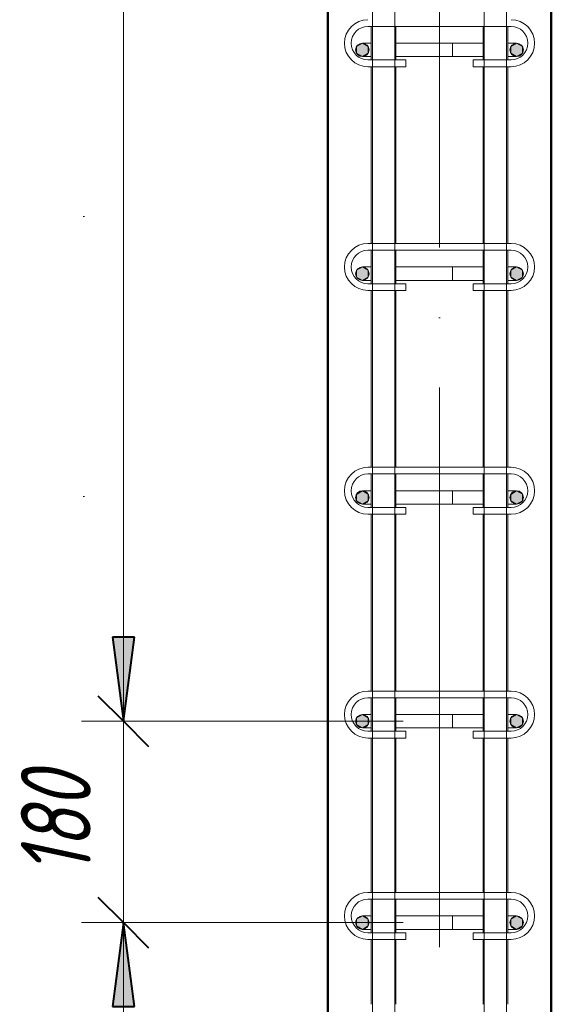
# Model space of a CAD drawing. Header units: millimetres. Extents: x -2150 to 10247, y -118926 to 7424.
# Tile 10 of 30: x 2749 to 3224, y 717 to 1597. Entities that reach past the tile are written whole.
import ezdxf

# ---------------------------------------------------------------- set-up
doc = ezdxf.new("R2010")
doc.units = ezdxf.units.MM
for name, pattern in [('ADSK_Линия разреза', [500, 0, -250, 0, -250]), ('ADSK_Линия сетки', [625, 500, -62.5, 0, -62.5]), ('ADSK_Пунктирная_п5', [125, 0, -125])]:
    doc.linetypes.add(name, pattern=pattern)
for name, color, linetype, lineweight in [('A-____-____-DIMS', 211, 'Continuous', 9), ('A-____-____-DIMS-25', 211, 'Continuous', 9), ('G-____-____-SYMB', 111, 'ADSK_Пунктирная_п5', 20), ('S-COLS-____-MCUT', 52, 'Continuous', 50), ('S-GRID-____-OTLN', 1, 'Continuous', 9), ('S-RBAR-____-MCUT', 171, 'Continuous', 20), ('S-RBAR-____-OTLN', 171, 'Continuous', 100)]:
    doc.layers.add(name, color=color, linetype=linetype, lineweight=lineweight)
doc.styles.add('GOST Common_I_2', font='GOST_Common Italic.ttf', dxfattribs={"width": 0.8, "height": 62.5})
doc.dimstyles.new('ADSK_Для_арматуры_Основной_2_5_мм_шаг_кол-во_Стрелки_точный', dxfattribs={"dimscale": 304.8, "dimtxt": 0.206224, "dimasz": 0, "dimexe": 0.123031, "dimexo": 0.000403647, "dimgap": 0.032808, "dimtad": 1, "dimdec": 0, "dimlfac": 304.8, "dimdsep": 46, "dimtxsty": 'GOST Common_I_2', "dimblk2": 'NONE', "dimsah": 1, "dimcen": 0.09, "dimdle": 0.123031, "dimazin": 0, "dimtfac": 1, "dimtdec": 4, "dimtix": 1, "dimtmove": 0, "dimatfit": 3, "dimfxl": 1, "dimtvp": 1, "dimtfill": 1, "dimtolj": 1, "dimtzin": 0, "dimarcsym": 2})
doc.dimstyles.new('ADSK_Для_арматуры_Основной_2_5_мм_шаг_кол-во_Стрелки_точный_1', dxfattribs={"dimscale": 304.8, "dimtxt": 0.206224, "dimasz": 0.246063, "dimexe": 0.123031, "dimexo": 0.000403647, "dimgap": 0.032808, "dimtad": 1, "dimdec": 0, "dimlfac": 304.8, "dimdsep": 46, "dimtxsty": 'GOST Common_I_2', "dimsah": 1, "dimcen": 0.09, "dimdle": 0.123031, "dimazin": 0, "dimtfac": 1, "dimtdec": 4, "dimtix": 1, "dimtmove": 0, "dimatfit": 3, "dimfxl": 1, "dimtvp": 1, "dimtfill": 1, "dimtolj": 1, "dimtzin": 0, "dimarcsym": 2})
doc.dimstyles.new('ADSK_Округление_5мм__Узкий__1', dxfattribs={"dimscale": 304.8, "dimtxt": 0.206224, "dimasz": 0.147638, "dimexe": 0.123031, "dimexo": 0.000269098, "dimgap": 0.032808, "dimtad": 1, "dimdec": 0, "dimlfac": 304.8, "dimrnd": 5, "dimdsep": 46, "dimtxsty": 'GOST Common_I_2', "dimblk1": 'OBLIQUE', "dimblk2": 'OBLIQUE', "dimsah": 1, "dimcen": 0.09, "dimdle": 0.123031, "dimazin": 0, "dimtfac": 1, "dimtdec": 4, "dimtix": 1, "dimtmove": 0, "dimatfit": 3, "dimfxl": 1, "dimtvp": 1, "dimtfill": 1, "dimtolj": 1, "dimtzin": 0, "dimlwd": 20, "dimlwe": 20, "dimarcsym": 2})

# ---------------------------------------------------------------- blocks, each defined once
blk = doc.blocks.new('DIMBLOCK23-КЖ1_ПЭ_ВЭ1_Армирование_Пилоны_Пм-1_5_2-2')
at = {"layer": 'A-____-____-DIMS-25', "lineweight": 40}
for points in [[(2841.51, 790), (2831.64, 715), (2851.38, 715)], [(2841.51, -110), (2851.38, -35), (2831.64, -35)]]:
    blk.add_hatch(color=256, dxfattribs=at).paths.add_polyline_path(points)
at = {"layer": 'A-____-____-DIMS-25'}
for p, q in [((2841.51, 827.5), (2841.51, -147.5)), ((2841.51, 790), (2804.01, 790)), ((2841.51, 790), (3011.69, 790)), ((2841.51, -110), (2804.01, -110)), ((2841.51, -110), (3011.69, -110))]:
    blk.add_line(p, q, dxfattribs=at)
at = {"layer": 'A-____-____-DIMS-25', "lineweight": 40}
for p, q in [((2841.51, 790), (2831.64, 715)), ((2851.38, 715), (2841.51, 790)), ((2831.64, 715), (2851.38, 715)), ((2851.38, -35), (2831.64, -35)), ((2831.64, -35), (2841.51, -110)), ((2841.51, -110), (2851.38, -35))]:
    blk.add_line(p, q, dxfattribs=at)
at = {"layer": 'A-____-____-DIMS-25', "color": 0, "insert": (2749.83, 186.59), "char_height": 62.5, "width": 368.194, "attachment_point": 1, "rotation": 90, "line_spacing_factor": 1.022761, "style": 'GOST Common_I_2', "bg_fill": 3, "box_fill_scale": 1.25, "bg_fill_color": 256, "bg_fill_true_color": 13158600, "bg_fill_transparency": 0}
blk.add_mtext('100x9=900', dxfattribs=at)
blk = doc.blocks.new('_None')
blk = doc.blocks.new('DIMBLOCK24-КЖ1_ПЭ_ВЭ1_Армирование_Пилоны_Пм-1_5_2-2')
at = {"layer": 'A-____-____-DIMS-25', "lineweight": 40}
for points in [[(2841.51, 2770), (2831.64, 2695), (2851.38, 2695)], [(2841.51, 970), (2851.38, 1045), (2831.64, 1045)]]:
    blk.add_hatch(color=256, dxfattribs=at).paths.add_polyline_path(points)
at = {"layer": 'A-____-____-DIMS-25'}
for p, q in [((2841.51, 2807.5), (2841.51, 932.5)), ((2841.51, 2770), (2804.01, 2770)), ((2841.51, 2770), (3011.69, 2770)), ((2841.51, 970), (2804.01, 970)), ((2841.51, 970), (3011.69, 970))]:
    blk.add_line(p, q, dxfattribs=at)
at = {"layer": 'A-____-____-DIMS-25', "lineweight": 40}
for p, q in [((2841.51, 2770), (2831.64, 2695)), ((2851.38, 2695), (2841.51, 2770)), ((2831.64, 2695), (2851.38, 2695)), ((2851.38, 1045), (2831.64, 1045)), ((2831.64, 1045), (2841.51, 970)), ((2841.51, 970), (2851.38, 1045))]:
    blk.add_line(p, q, dxfattribs=at)
at = {"layer": 'A-____-____-DIMS-25', "color": 0, "insert": (2749.83, 1699.01), "char_height": 62.5, "width": 410.3829, "attachment_point": 1, "rotation": 90, "line_spacing_factor": 1.022761, "style": 'GOST Common_I_2', "bg_fill": 3, "box_fill_scale": 1.25, "bg_fill_color": 256, "bg_fill_true_color": 13158600, "bg_fill_transparency": 0}
blk.add_mtext('200x9=1800', dxfattribs=at)
blk = doc.blocks.new('DIMBLOCK30-КЖ1_ПЭ_ВЭ1_Армирование_Пилоны_Пм-1_5_2-2')
at = {"layer": 'A-____-____-DIMS-25', "lineweight": 20}
for p, q in [((2841.51, 1007.5), (2841.51, 752.5)), ((2841.51, 970), (2804.01, 970)), ((2841.51, 970), (3091.64, 970)), ((2841.51, 790), (2804.01, 790)), ((2841.51, 790), (3091.64, 790))]:
    blk.add_line(p, q, dxfattribs=at)
at = {"layer": 'A-____-____-DIMS-25', "lineweight": 40}
for p, q in [((2841.51, 970), (2819.01, 992.5)), ((2841.51, 970), (2864.01, 947.5)), ((2841.51, 790), (2819.01, 812.5)), ((2841.51, 790), (2864.01, 767.5))]:
    blk.add_line(p, q, dxfattribs=at)
at = {"layer": 'A-____-____-DIMS-25', "color": 0, "lineweight": 20, "insert": (2749.83, 832.06), "char_height": 62.5, "width": 115.0606, "attachment_point": 1, "rotation": 90, "line_spacing_factor": 1.022761, "style": 'GOST Common_I_2', "bg_fill": 3, "box_fill_scale": 1.25, "bg_fill_color": 256, "bg_fill_true_color": 13158600, "bg_fill_transparency": 0}
blk.add_mtext('180', dxfattribs=at)
blk = doc.blocks.new('_Oblique')
at = {"color": 0, "linetype": 'ByBlock', "lineweight": -2}
blk.add_line((-0.5, -0.5), (0.5, 0.5), dxfattribs=at)

msp = doc.modelspace()

# ---------------------------------------------------------------- hatches: boundary and pattern name
at = {"layer": 'S-RBAR-____-MCUT'}
h = msp.add_hatch(color=256, dxfattribs=at)
edge = h.paths.add_edge_path()
edge.add_arc((3055.1862, 1570), 6, 0, 360)
for points in [[(3055.1862, 1564), (3060.3824, 1567), (3060.3824, 1573), (3055.1862, 1576), (3049.9901, 1573), (3049.9901, 1567)], [(3193.1862, 1564), (3198.3824, 1567), (3198.3824, 1573), (3193.1862, 1576), (3187.9901, 1573), (3187.9901, 1567)], [(3055.1862, 1364), (3060.3824, 1367), (3060.3824, 1373), (3055.1862, 1376), (3049.9901, 1373), (3049.9901, 1367)], [(3193.1862, 1364), (3198.3824, 1367), (3198.3824, 1373), (3193.1862, 1376), (3187.9901, 1373), (3187.9901, 1367)], [(3055.1862, 1164), (3060.3824, 1167), (3060.3824, 1173), (3055.1862, 1176), (3049.9901, 1172.7689), (3049.9901, 1167)], [(3193.1862, 1164), (3198.3824, 1167), (3198.3824, 1173), (3193.1862, 1176), (3187.9901, 1172.7689), (3187.9901, 1167)], [(3055.1862, 964), (3060.3824, 967), (3060.3824, 973), (3055.1862, 976), (3049.9901, 973), (3049.9901, 967)], [(3193.1862, 964), (3198.3824, 967), (3198.3824, 973), (3193.1862, 976), (3187.9901, 973), (3187.9901, 967)], [(3055.1862, 784), (3060.3824, 787), (3060.3824, 793), (3055.1862, 796), (3049.9901, 793), (3049.9901, 787)], [(3193.1862, 784), (3198.3824, 787), (3198.3824, 793), (3193.1862, 796), (3187.9901, 793), (3187.9901, 787)]]:
    msp.add_hatch(color=256, dxfattribs=at).paths.add_polyline_path(points)
h = msp.add_hatch(color=256, dxfattribs=at)
edge = h.paths.add_edge_path()
edge.add_arc((3193.1862, 1570), 6, 0, 360)
h = msp.add_hatch(color=256, dxfattribs=at)
edge = h.paths.add_edge_path()
edge.add_arc((3055.1862, 1370), 6, 0, 360)
h = msp.add_hatch(color=256, dxfattribs=at)
edge = h.paths.add_edge_path()
edge.add_arc((3193.1862, 1370), 6, 0, 360)
h = msp.add_hatch(color=256, dxfattribs=at)
edge = h.paths.add_edge_path()
edge.add_arc((3055.1862, 1170), 6, 0, 360)
h = msp.add_hatch(color=256, dxfattribs=at)
edge = h.paths.add_edge_path()
edge.add_arc((3193.1862, 1170), 6, 0, 360)
h = msp.add_hatch(color=256, dxfattribs=at)
edge = h.paths.add_edge_path()
edge.add_arc((3055.1862, 970), 6, 0, 360)
h = msp.add_hatch(color=256, dxfattribs=at)
edge = h.paths.add_edge_path()
edge.add_arc((3193.1862, 970), 6, 0, 360)
h = msp.add_hatch(color=256, dxfattribs=at)
edge = h.paths.add_edge_path()
edge.add_arc((3055.1862, 790), 6, 0, 360)
h = msp.add_hatch(color=256, dxfattribs=at)
edge = h.paths.add_edge_path()
edge.add_arc((3193.1862, 790), 6, 0, 360)

# ---------------------------------------------------------------- linework, layer by layer
at = {"layer": 'G-____-____-SYMB', "linetype": 'ADSK_Линия разреза'}
msp.add_line((2806.1174, 6673.1402), (2806.1174, -642.0148), dxfattribs=at)
at = {"layer": 'S-COLS-____-MCUT'}
for p, q in [((3024.205, 3900), (3024.205, -160)), ((3224.205, -160), (3224.205, 3900))]:
    msp.add_line(p, q, dxfattribs=at)
at = {"layer": 'S-GRID-____-OTLN', "linetype": 'ADSK_Линия сетки'}
msp.add_line((3124.205, -1107.1173), (3124.205, 6440), dxfattribs=at)
at = {"layer": 'S-RBAR-____-MCUT'}
for p, q in [((3055.1862, 1576), (3049.9901, 1573)), ((3060.3824, 1573), (3055.1862, 1576)), ((3193.1862, 1576), (3187.9901, 1573)), ((3198.3824, 1573), (3193.1862, 1576)), ((3049.9901, 1573), (3049.9901, 1567)), ((3049.9901, 1567), (3055.1862, 1564)), ((3055.1862, 1564), (3060.3824, 1567)), ((3060.3824, 1567), (3060.3824, 1573)), ((3187.9901, 1573), (3187.9901, 1567)), ((3187.9901, 1567), (3193.1862, 1564)), ((3193.1862, 1564), (3198.3824, 1567)), ((3198.3824, 1567), (3198.3824, 1573)), ((3055.1862, 1376), (3049.9901, 1373)), ((3049.9901, 1373), (3049.9901, 1367)), ((3060.3824, 1373), (3055.1862, 1376)), ((3060.3824, 1367), (3060.3824, 1373)), ((3193.1862, 1376), (3187.9901, 1373)), ((3187.9901, 1373), (3187.9901, 1367)), ((3198.3824, 1373), (3193.1862, 1376)), ((3198.3824, 1367), (3198.3824, 1373)), ((3049.9901, 1367), (3055.1862, 1364)), ((3055.1862, 1364), (3060.3824, 1367)), ((3187.9901, 1367), (3193.1862, 1364)), ((3193.1862, 1364), (3198.3824, 1367)), ((3055.1862, 1176), (3049.9901, 1172.7689)), ((3049.9901, 1172.7689), (3049.9901, 1167)), ((3060.3824, 1173), (3055.1862, 1176)), ((3060.3824, 1167), (3060.3824, 1173)), ((3193.1862, 1176), (3187.9901, 1172.7689)), ((3187.9901, 1172.7689), (3187.9901, 1167)), ((3198.3824, 1173), (3193.1862, 1176)), ((3198.3824, 1167), (3198.3824, 1173)), ((3049.9901, 1167), (3055.1862, 1164)), ((3055.1862, 1164), (3060.3824, 1167)), ((3187.9901, 1167), (3193.1862, 1164)), ((3193.1862, 1164), (3198.3824, 1167)), ((3055.1862, 976), (3049.9901, 973)), ((3049.9901, 973), (3049.9901, 967)), ((3060.3824, 973), (3055.1862, 976)), ((3060.3824, 967), (3060.3824, 973)), ((3193.1862, 976), (3187.9901, 973)), ((3187.9901, 973), (3187.9901, 967)), ((3198.3824, 973), (3193.1862, 976)), ((3198.3824, 967), (3198.3824, 973)), ((3049.9901, 967), (3055.1862, 964)), ((3055.1862, 964), (3060.3824, 967)), ((3187.9901, 967), (3193.1862, 964)), ((3193.1862, 964), (3198.3824, 967)), ((3055.1862, 796), (3049.9901, 793)), ((3049.9901, 793), (3049.9901, 787)), ((3060.3824, 793), (3055.1862, 796)), ((3060.3824, 787), (3060.3824, 793)), ((3193.1862, 796), (3187.9901, 793)), ((3187.9901, 793), (3187.9901, 787)), ((3198.3824, 793), (3193.1862, 796)), ((3198.3824, 787), (3198.3824, 793)), ((3049.9901, 787), (3055.1862, 784)), ((3055.1862, 784), (3060.3824, 787)), ((3187.9901, 787), (3193.1862, 784)), ((3193.1862, 784), (3198.3824, 787))]:
    msp.add_line(p, q, dxfattribs=at)
for centre in [(3055.1862, 1570), (3193.1862, 1570), (3055.1862, 1370), (3193.1862, 1370), (3055.1862, 1170), (3193.1862, 1170), (3055.1862, 970), (3193.1862, 970), (3055.1862, 790), (3193.1862, 790)]:
    msp.add_circle(centre, 6, dxfattribs=at)
at = {"layer": 'S-RBAR-____-OTLN', "lineweight": 20}
for p, q in [((3064.205, -160), (3064.205, 6120)), ((3084.205, -160), (3084.205, 6120)), ((3164.205, -160), (3164.205, 6120)), ((3184.205, -160), (3184.205, 6120)), ((3064.205, -160), (3064.205, 5220)), ((3084.205, -160), (3084.205, 5220)), ((3164.205, -160), (3164.205, 5220)), ((3184.205, -160), (3184.205, 5220)), ((3060.205, 1591), (3188.205, 1591)), ((3063.205, 1591), (3063.205, 1561)), ((3085.205, 1591), (3085.205, 1561)), ((3163.205, 1591), (3163.205, 1561)), ((3185.205, 1591), (3185.205, 1561)), ((3055.1862, 1576), (3062.9649, 1576)), ((3085.0781, 1576), (3089.7523, 1576)), ((3089.7935, 1576), (3116.6421, 1576)), ((3116.6421, 1576), (3135.8591, 1576)), ((3135.8591, 1576), (3157.1862, 1576)), ((3135.8591, 1564), (3135.8591, 1576)), ((3157.1862, 1576), (3163.2453, 1576)), ((3185.4458, 1576), (3193.1862, 1576)), ((3055.1862, 1564), (3062.7094, 1564)), ((3094.205, 1561), (3060.205, 1561)), ((3085.1645, 1564), (3089.2473, 1564)), ((3089.2715, 1564), (3116.6421, 1564)), ((3094.205, 1561), (3094.205, 1555)), ((3116.6421, 1564), (3135.8591, 1564)), ((3135.8591, 1564), (3157.1862, 1564)), ((3188.205, 1561), (3154.205, 1561)), ((3154.205, 1561), (3154.205, 1555)), ((3157.1862, 1564), (3163.2453, 1564)), ((3185.4458, 1564), (3193.1862, 1564)), ((3094.205, 1555), (3060.205, 1555)), ((3063.205, 1555), (3063.205, 1397)), ((3085.205, 1555), (3085.205, 1397)), ((3188.205, 1555), (3154.205, 1555)), ((3163.205, 1555), (3163.205, 1397)), ((3185.205, 1555), (3185.205, 1397)), ((3060.1977, 1397), (3188.1977, 1397)), ((3060.1977, 1391), (3188.1977, 1391)), ((3063.205, 1391), (3063.205, 1361)), ((3085.205, 1391), (3085.205, 1361)), ((3163.205, 1391), (3163.205, 1361)), ((3185.205, 1391), (3185.205, 1361)), ((3055.1862, 1376), (3062.9649, 1376)), ((3085.0781, 1376), (3089.7523, 1376)), ((3089.7935, 1376), (3116.6421, 1376)), ((3116.6421, 1376), (3135.8591, 1376)), ((3135.8591, 1376), (3157.1862, 1376)), ((3135.8591, 1364), (3135.8591, 1376)), ((3157.1862, 1376), (3163.2453, 1376)), ((3185.4458, 1376), (3193.1862, 1376)), ((3055.1862, 1364), (3062.7094, 1364)), ((3094.1977, 1361), (3060.1977, 1361)), ((3085.1645, 1364), (3089.2473, 1364)), ((3089.2715, 1364), (3116.6421, 1364)), ((3094.1977, 1361), (3094.1977, 1355)), ((3116.6421, 1364), (3135.8591, 1364)), ((3135.8591, 1364), (3157.1862, 1364)), ((3188.1977, 1361), (3154.1977, 1361)), ((3154.1977, 1361), (3154.1977, 1355)), ((3157.1862, 1364), (3163.2453, 1364)), ((3185.4458, 1364), (3193.1862, 1364)), ((3094.1977, 1355), (3060.1977, 1355)), ((3063.205, 1355), (3063.205, 1197)), ((3085.205, 1355), (3085.205, 1197)), ((3188.1977, 1355), (3154.1977, 1355)), ((3163.205, 1355), (3163.205, 1197)), ((3185.205, 1355), (3185.205, 1197)), ((3060.205, 1197), (3188.205, 1197)), ((3060.205, 1191), (3188.205, 1191)), ((3063.205, 1191), (3063.205, 1161)), ((3085.205, 1191), (3085.205, 1161)), ((3163.205, 1191), (3163.205, 1161)), ((3185.205, 1191), (3185.205, 1161)), ((3055.1862, 1176), (3062.9649, 1176)), ((3085.0781, 1176), (3089.7523, 1176)), ((3089.7935, 1176), (3116.6421, 1176)), ((3116.6421, 1176), (3135.8591, 1176)), ((3135.8591, 1176), (3157.1862, 1176)), ((3135.8591, 1164), (3135.8591, 1176)), ((3157.1862, 1176), (3163.2453, 1176)), ((3185.4458, 1176), (3193.1862, 1176)), ((3055.1862, 1164), (3062.7094, 1164)), ((3085.1645, 1164), (3089.2473, 1164)), ((3089.2715, 1164), (3116.6421, 1164)), ((3116.6421, 1164), (3135.8591, 1164)), ((3135.8591, 1164), (3157.1862, 1164)), ((3157.1862, 1164), (3163.2453, 1164)), ((3185.4458, 1164), (3193.1862, 1164)), ((3094.205, 1161), (3060.205, 1161)), ((3094.205, 1155), (3060.205, 1155)), ((3063.205, 1155), (3063.205, 997)), ((3085.205, 1155), (3085.205, 997)), ((3094.205, 1161), (3094.205, 1155)), ((3188.205, 1161), (3154.205, 1161)), ((3154.205, 1161), (3154.205, 1155)), ((3188.205, 1155), (3154.205, 1155)), ((3163.205, 1155), (3163.205, 997)), ((3185.205, 1155), (3185.205, 997)), ((3060.1977, 997), (3188.1977, 997)), ((3060.1977, 991), (3188.1977, 991)), ((3063.205, 991), (3063.205, 961)), ((3085.205, 991), (3085.205, 961)), ((3163.205, 991), (3163.205, 961)), ((3185.205, 991), (3185.205, 961)), ((3055.1862, 976), (3062.9649, 976)), ((3085.0781, 976), (3089.7523, 976)), ((3089.7935, 976), (3116.6421, 976)), ((3116.6421, 976), (3135.8591, 976)), ((3135.8591, 976), (3157.1862, 976)), ((3135.8591, 964), (3135.8591, 976)), ((3157.1862, 976), (3163.2453, 976)), ((3185.4458, 976), (3193.1862, 976)), ((3055.1862, 964), (3062.7094, 964)), ((3094.1977, 961), (3060.1977, 961)), ((3085.1645, 964), (3089.2473, 964)), ((3089.2715, 964), (3116.6421, 964)), ((3094.1977, 961), (3094.1977, 955)), ((3116.6421, 964), (3135.8591, 964)), ((3135.8591, 964), (3157.1862, 964)), ((3188.1977, 961), (3154.1977, 961)), ((3154.1977, 961), (3154.1977, 955)), ((3157.1862, 964), (3163.2453, 964)), ((3185.4458, 964), (3193.1862, 964)), ((3094.1977, 955), (3060.1977, 955)), ((3063.205, 955), (3063.205, 817)), ((3085.205, 955), (3085.205, 817)), ((3188.1977, 955), (3154.1977, 955)), ((3163.205, 955), (3163.205, 817)), ((3185.205, 955), (3185.205, 817)), ((3060.205, 817), (3188.205, 817)), ((3060.205, 811), (3188.205, 811)), ((3063.205, 811), (3063.205, 781)), ((3085.205, 811), (3085.205, 781)), ((3163.205, 811), (3163.205, 781)), ((3185.205, 811), (3185.205, 781)), ((3055.1862, 796), (3062.9649, 796)), ((3085.0781, 796), (3089.7523, 796)), ((3089.7935, 796), (3116.6421, 796)), ((3116.6421, 796), (3135.8591, 796)), ((3135.8591, 796), (3157.1862, 796)), ((3135.8591, 784), (3135.8591, 796)), ((3157.1862, 796), (3163.2453, 796)), ((3185.4458, 796), (3193.1862, 796)), ((3055.1862, 784), (3062.7094, 784)), ((3085.1645, 784), (3089.2473, 784)), ((3089.2715, 784), (3116.6421, 784)), ((3116.6421, 784), (3135.8591, 784)), ((3135.8591, 784), (3157.1862, 784)), ((3157.1862, 784), (3163.2453, 784)), ((3185.4458, 784), (3193.1862, 784)), ((3094.205, 781), (3060.205, 781)), ((3094.205, 775), (3060.205, 775)), ((3063.205, 775), (3063.205, 717)), ((3085.205, 775), (3085.205, 717)), ((3094.205, 781), (3094.205, 775)), ((3188.205, 781), (3154.205, 781)), ((3154.205, 781), (3154.205, 775)), ((3188.205, 775), (3154.205, 775)), ((3163.205, 775), (3163.205, 717)), ((3185.205, 775), (3185.205, 717))]:
    msp.add_line(p, q, dxfattribs=at)
for centre, radius, start, end in [((3060.205, 1576), 21, 90, 270), ((3188.205, 1576), 21, 270, 90), ((3060.205, 1576), 15, 90, 270), ((3188.205, 1576), 15, 270, 90), ((3055.1862, 1570), 6, 90, 270), ((3055.1862, 1570), 6, 90, 270), ((3193.1862, 1570), 6, 270, 90), ((3060.1977, 1376), 21, 90, 270), ((3060.1977, 1376), 15, 90, 270), ((3188.1977, 1376), 21, 270, 90), ((3188.1977, 1376), 15, 270, 90), ((3055.1862, 1370), 6, 90, 270), ((3055.1862, 1370), 6, 90, 270), ((3193.1862, 1370), 6, 270, 90), ((3060.205, 1176), 21, 90, 270), ((3188.205, 1176), 21, 270, 90), ((3060.205, 1176), 15, 90, 270), ((3188.205, 1176), 15, 270, 90), ((3055.1862, 1170), 6, 90, 270), ((3055.1862, 1170), 6, 90, 270), ((3193.1862, 1170), 6, 270, 90), ((3060.1977, 976), 21, 90, 270), ((3188.1977, 976), 21, 270, 90), ((3060.1977, 976), 15, 90, 270), ((3188.1977, 976), 15, 270, 90), ((3055.1862, 970), 6, 90, 270), ((3055.1862, 970), 6, 90, 270), ((3193.1862, 970), 6, 270, 90), ((3060.205, 796), 21, 90, 270), ((3060.205, 796), 15, 90, 270), ((3188.205, 796), 21, 270, 90), ((3188.205, 796), 15, 270, 90), ((3055.1862, 790), 6, 90, 270), ((3055.1862, 790), 6, 90, 270), ((3193.1862, 790), 6, 270, 90)]:
    msp.add_arc(centre, radius, start, end, dxfattribs=at)

# ---------------------------------------------------------------- next in the draw order: dimensions: what is measured, and where the dimension line sits
at = {"layer": 'A-____-____-DIMS'}
for base, p1, p2, text, dimstyle, override, picture, middle in [((2841.5094, 970), (3049.1862, 2770), (3049.1862, 970), '200x9=1800', 'ADSK_Для_арматуры_Основной_2_5_мм_шаг_кол-во_Стрелки_точный_1', {"dimpost": '<>', "dimblk1": 'None', "dimblk2": 'None', "dimsah": 1, "dimfxl": 1800}, 'DIMBLOCK24-КЖ1_ПЭ_ВЭ1_Армирование_Пилоны_Пм-1_5_2-2', (2800.2594, 1870)), ((2841.5094, -110), (3049.1862, 790), (3049.1862, -110), '100x9=900', 'ADSK_Для_арматуры_Основной_2_5_мм_шаг_кол-во_Стрелки_точный', {"dimpost": '<>', "dimblk1": 'None', "dimblk2": 'None', "dimsah": 1, "dimfxl": 900}, 'DIMBLOCK23-КЖ1_ПЭ_ВЭ1_Армирование_Пилоны_Пм-1_5_2-2', (2800.2594, 340))]:
    dim = msp.add_linear_dim(base=base, p1=p1, p2=p2, angle=90, text=text, dimstyle=dimstyle, override=override, dxfattribs=at)
    dim.commit()
    dim.dimension.update_dxf_attribs({"geometry": picture, "text_midpoint": middle})

# ---------------------------------------------------------------- next in the draw order: dimensions: what is measured, and where the dimension line sits
at = {"layer": 'A-____-____-DIMS', "lineweight": 20}
dim = msp.add_linear_dim(base=(2841.5094, 790), p1=(3116.6421, 970), p2=(3116.6421, 790), angle=90, dimstyle='ADSK_Округление_5мм__Узкий__1', override={"dimpost": '<>', "dimfxl": 180}, dxfattribs=at)
dim.commit()
dim.dimension.update_dxf_attribs({"geometry": 'DIMBLOCK30-КЖ1_ПЭ_ВЭ1_Армирование_Пилоны_Пм-1_5_2-2', "text_midpoint": (2800.2594, 880)})

doc.saveas('drawing.dxf')
